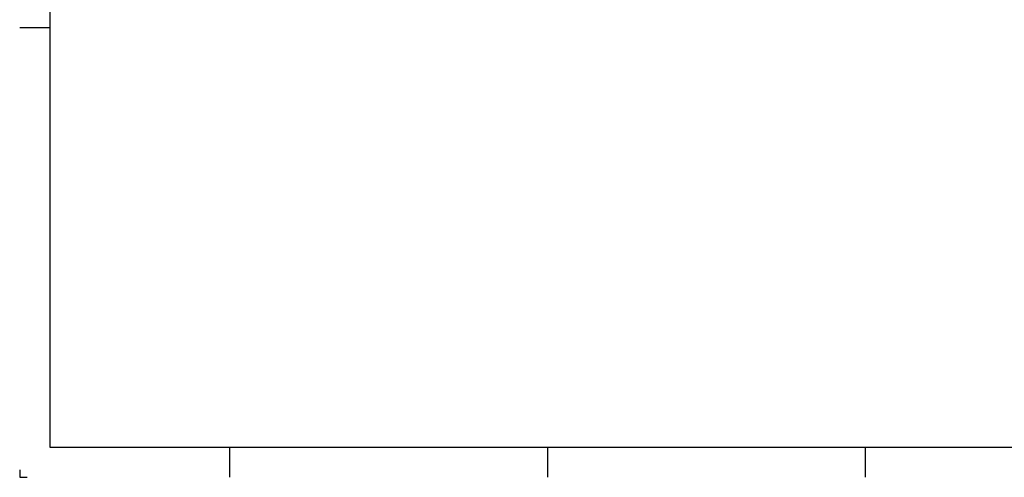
# Model space of a CAD drawing. Header units: millimetres. Extents: x 0 to 118900, y 0 to 84100.
# Tile 1 of 7: x 0 to 65078, y 0 to 30249. Entities that reach past the tile are written whole.
import ezdxf

# ---------------------------------------------------------------- set-up
doc = ezdxf.new("R2010")
doc.units = ezdxf.units.MM
doc.header["$LTSCALE"] = 0.8
doc.layers.get('0').update_dxf_attribs({"linetype": 'CONTINUOUS'})
doc.layers.add('BA$2A---_KADER', color=7, linetype='CONTINUOUS')

# ---------------------------------------------------------------- blocks, each defined once
blk = doc.blocks.new('SNIJHOEK')
for p, q in [((0, 5), (0, 0)), ((0, 0), (5, 0))]:
    blk.add_line(p, q)
blk = doc.blocks.new('$K-A0H')
for p, q in [((20, 297), (0, 297)), ((139, 0), (139, 20)), ((349, 0), (349, 20)), ((559, 0), (559, 20))]:
    blk.add_line(p, q)
at = {"color": 6}
blk.add_lwpolyline([(1169, 20), (1169, 821), (20, 821), (20, 20)], close=True, dxfattribs=at)
blk.add_blockref('SNIJHOEK', (0, 0))

msp = doc.modelspace()

# ---------------------------------------------------------------- block references
at = {"layer": 'BA$2A---_KADER', "xscale": 100, "yscale": 100, "zscale": 100}
msp.add_blockref('$K-A0H', (0, 0), dxfattribs=at)

doc.saveas('drawing.dxf')
